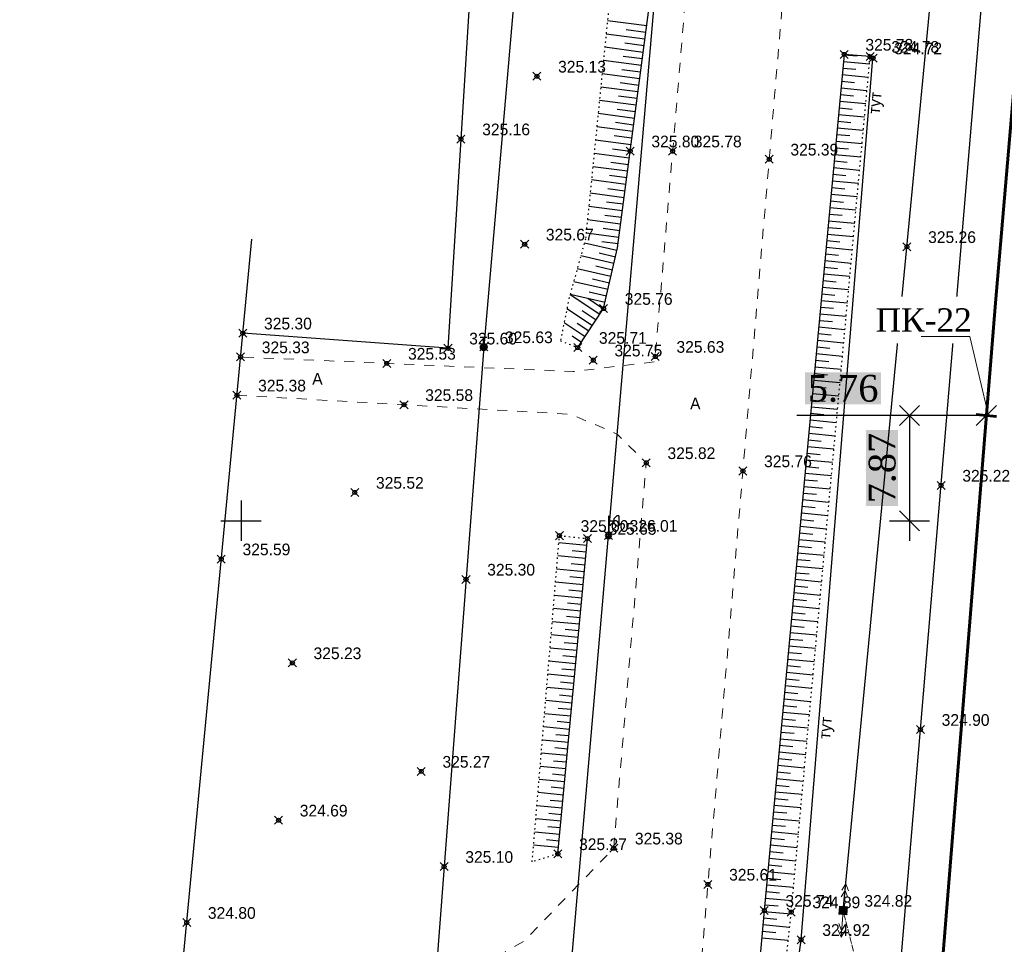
# Model space of a CAD drawing. Header units: metres. Extents: x 703769 to 722343, y 4313031 to 4317457.
# Tile 203 of 256: x 708112 to 708186, y 4314247 to 4314316. Entities that reach past the tile are written whole.
import ezdxf
from ezdxf import colors
from ezdxf.entities.mleader import LeaderData, LeaderLine
from ezdxf.math import Vec2, Vec3

# ---------------------------------------------------------------- set-up
doc = ezdxf.new("R2010")
doc.units = ezdxf.units.M
doc.header["$LTSCALE"] = 0.5
doc.header["$PDMODE"] = 35
doc.header["$PDSIZE"] = 0.3
for name, pattern in [('Auto_Street_NotBorder_Line_m1', [3, 1.5, -1.5]), ('Commnctn_Electr_VLP_High_Built_m1', [1, 1, 0]), ('ДОРОГИ_СТРОЯЩ', [9, 8, -1]), ('Контура низ откосов  Штриховая 0.1-0.5 - - - - - - -', [0.6, 0.1, -0.5])]:
    doc.linetypes.add(name, pattern=pattern)
for name, color, linetype in [('(001) Сетка', 92, 'Continuous'), ('(004) Точки рельефа', 7, 'Continuous'), ('(013) Газ', 30, 'ИК_Газопровод -------г--------'), ('(016) Кабель', 1, 'Continuous'), ('(019) Связь', 3, 'ИК_КАБ_СВЯЗИ'), ('(022) Возд. Линии', 7, 'Continuous'), ('(025) Дорога', 7, 'Continuous'), ('(035) Откосы', 7, 'Continuous'), ('(038) Деревья', 7, 'Continuous'), ('(040) Ограда', 7, 'Continuous')]:
    doc.layers.add(name, color=color, linetype=linetype)
doc.layers.add('AUTO#_ROADS_EXIST_L', color=7, linetype='Continuous', lineweight=15, true_color=0x000000)
doc.layers.add('COMMN_OBJCT_#####_B', color=7, linetype='Continuous', lineweight=15, true_color=0x000000)
doc.layers.add('COMMN_OBJCT_ELCTR_B', color=7, linetype='Continuous', true_color=0x000000)
doc.layers.add('COMMN_OBJCT_ELCTR_L', color=7, linetype='Continuous', true_color=0x000000)
doc.layers.add('ВК_В1', color=134, linetype='Continuous', lineweight=40)
doc.styles.add('BM-431', font='txt')
doc.styles.add('D-431', font='txt')
doc.styles.add('Interproekt', font='isocpeur.ttf', dxfattribs={"width": 0.95, "oblique": 15})
doc.styles.add('S', font='txtwr', dxfattribs={"oblique": 15})
doc.styles.get("Standard").update_dxf_attribs({"font": 'times.ttf'})
doc.linetypes.add('GAZ_VOZDUSH', pattern='A,1,-2,["~",Standard,S=3,R=0,X=-1.5,Y=-1.5],-1,10', length=14)
doc.linetypes.add('ИК_Газопровод -------г--------', pattern='A,9,-0.6,["Г",Standard,S=1.2,R=0,X=0,Y=-0.6],-1.2', length=10.8)
doc.linetypes.add('ИК_КАБ_СВЯЗИ', pattern='A,4,["o",Standard,S=0.5,R=0,X=0,Y=-0.125],4,-2', length=10)
doc.linetypes.add('ИК_Э_КАБ_ВН', pattern='A,8,-2,["<<",Standard,S=1,R=0,X=0,Y=-0.5],8,[">>",Standard,S=1,R=0,X=-1,Y=-0.5],-2', length=20)
doc.linetypes.add('ИК_Э_КАБ_НН', pattern='A,8,-2,["<",Standard,S=1,R=0,X=0,Y=-0.5],8,[">",Standard,S=1,R=0,X=-0.5,Y=-0.5],-2', length=20)
doc.linetypes.add('ОГРАДА_М_1М', pattern='A,2.5,["о",Standard,S=1,R=0,X=0,Y=-0.35],0.5,["0",Standard,S=0.5,R=0,X=-0.3,Y=-0.25],2.5', length=5.5)
doc.linetypes.add('РЯД_ДЕР_ДО4М', pattern='A,0,[133,ltypeshp.shx,S=0.4,R=0,X=0,Y=0],-3', length=3)
doc.dimstyles.new('300', dxfattribs={"dimtxt": 2, "dimasz": 1.5, "dimexe": 0, "dimexo": 0, "dimgap": 1, "dimtad": 1, "dimzin": 0, "dimdsep": 46, "dimtxsty": 'Standard', "dimblk": 'OBLIQUE', "dimcen": 0, "dimclrd": 1, "dimclre": 1, "dimclrt": 1, "dimadec": 1, "dimazin": 0, "dimtfac": 1, "dimtofl": 0, "dimtmove": 0, "dimatfit": 3, "dimfxl": 3, "dimtfill": 2, "dimtfillclr": 7, "dimtolj": 1, "dimtzin": 0, "dimlwd": 25, "dimlwe": -1, "dimarcsym": 0})

# ---------------------------------------------------------------- blocks, each defined once
blk = doc.blocks.new('CommnctnPoleRCsquare_m1')
at = {"layer": 'COMMN_OBJCT_#####_B', "lineweight": 13, "true_color": 0xfffffe}
blk.add_hatch(color=7, dxfattribs=at).paths.add_polyline_path([(-0.6, 0.6), (-0.6, -0.6), (0.6, -0.6), (0.6, 0.6)])
at = {"layer": 'COMMN_OBJCT_#####_B', "lineweight": 13, "true_color": 0x000000}
blk.add_hatch(color=18, dxfattribs=at).paths.add_polyline_path([(-0.1, 0, 1), (0.1, 0, 1)])
at = {"layer": 'COMMN_OBJCT_#####_B', "color": 18, "lineweight": 9, "true_color": 0x000000}
blk.add_lwpolyline([(0.6, 0.6), (-0.6, 0.6), (-0.6, -0.6), (0.6, -0.6)], close=True, dxfattribs=at)
blk.add_circle((0, 0), 0.1, dxfattribs=at)
blk = doc.blocks.new('ElectricHighVLP_m1')
at = {"layer": 'COMMN_OBJCT_ELCTR_B', "color": 18, "linetype": 'Continuous', "lineweight": 20, "true_color": 0x000000}
for p, q in [((0, 0), (4, 0)), ((3, 0), (2, 0.5)), ((3, 0), (2, -0.5)), ((4, 0), (3, 0.5)), ((4, 0), (3, -0.5))]:
    blk.add_line(p, q, dxfattribs=at)
blk = doc.blocks.new('*X145')
at = {"color": 0}
for p, q in [((9.5, 5.08), (10.49, 5.08)), ((9.5, 5.07), (10.49, 5.07)), ((9.5, 5.06), (10.49, 5.06)), ((9.5, 5.05), (10.49, 5.05)), ((9.5, 5.04), (10.49, 5.04)), ((9.5, 5.03), (10.49, 5.03)), ((9.5, 5.02), (10.5, 5.02)), ((9.5, 5.01), (10.5, 5.01)), ((9.5, 5), (10.5, 5)), ((9.5, 4.99), (10.5, 4.99)), ((9.5, 4.98), (10.5, 4.98)), ((9.5, 4.97), (10.5, 4.97)), ((9.5, 4.96), (10.49, 4.96)), ((9.5, 4.95), (10.49, 4.95)), ((9.5, 4.94), (10.49, 4.94)), ((9.5, 4.93), (10.49, 4.93)), ((9.5, 4.92), (10.49, 4.92)), ((9.5, 4.91), (10.49, 4.91)), ((9.5, 4.9), (10.49, 4.9)), ((9.51, 5.12), (10.48, 5.12)), ((9.51, 5.11), (10.48, 5.11)), ((9.51, 5.1), (10.48, 5.1)), ((9.51, 5.09), (10.49, 5.09)), ((9.51, 4.89), (10.49, 4.89)), ((9.51, 4.88), (10.48, 4.88)), ((9.51, 4.87), (10.48, 4.87)), ((9.51, 4.86), (10.48, 4.86)), ((9.52, 5.16), (10.47, 5.16)), ((9.52, 5.15), (10.47, 5.15)), ((9.52, 5.14), (10.47, 5.14)), ((9.52, 5.13), (10.48, 5.13)), ((9.52, 4.85), (10.48, 4.85)), ((9.52, 4.84), (10.47, 4.84)), ((9.52, 4.83), (10.47, 4.83)), ((9.53, 5.18), (10.46, 5.18)), ((9.53, 5.17), (10.46, 5.17)), ((9.53, 4.82), (10.47, 4.82)), ((9.53, 4.81), (10.46, 4.81)), ((9.53, 4.8), (10.46, 4.8)), ((9.54, 5.2), (10.45, 5.2)), ((9.54, 5.19), (10.46, 5.19)), ((9.54, 4.79), (10.45, 4.79)), ((9.54, 4.78), (10.45, 4.78)), ((9.55, 5.22), (10.44, 5.22)), ((9.55, 5.21), (10.45, 5.21)), ((9.55, 4.77), (10.44, 4.77)), ((9.55, 4.76), (10.44, 4.76)), ((9.56, 5.24), (10.43, 5.24)), ((9.56, 5.23), (10.44, 5.23)), ((9.56, 4.75), (10.43, 4.75)), ((9.56, 4.74), (10.43, 4.74)), ((9.57, 5.26), (10.42, 5.26)), ((9.57, 5.25), (10.43, 5.25)), ((9.57, 4.73), (10.42, 4.73)), ((9.58, 5.27), (10.41, 5.27)), ((9.58, 4.72), (10.41, 4.72)), ((9.58, 4.71), (10.41, 4.71)), ((9.59, 5.29), (10.4, 5.29)), ((9.59, 5.28), (10.41, 5.28)), ((9.59, 4.7), (10.4, 4.7)), ((9.6, 5.3), (10.39, 5.3)), ((9.6, 4.69), (10.39, 4.69)), ((9.61, 5.31), (10.38, 5.31)), ((9.61, 4.68), (10.39, 4.68)), ((9.61, 4.67), (10.38, 4.67)), ((9.62, 5.32), (10.37, 5.32)), ((9.62, 4.66), (10.37, 4.66)), ((9.63, 5.33), (10.37, 5.33)), ((9.63, 4.65), (10.36, 4.65)), ((9.64, 5.34), (10.36, 5.34)), ((9.64, 4.64), (10.35, 4.64)), ((9.65, 5.35), (10.35, 5.35)), ((9.65, 4.63), (10.34, 4.63)), ((9.66, 5.36), (10.34, 5.36)), ((9.66, 4.62), (10.33, 4.62)), ((9.67, 5.37), (10.32, 5.37)), ((9.67, 4.61), (10.32, 4.61)), ((9.68, 5.38), (10.31, 5.38)), ((9.69, 5.39), (10.3, 5.39)), ((9.69, 4.6), (10.31, 4.6)), ((9.7, 4.59), (10.29, 4.59)), ((9.71, 5.4), (10.29, 5.4)), ((9.71, 4.58), (10.28, 4.58)), ((9.72, 5.41), (10.27, 5.41)), ((9.73, 4.57), (10.26, 4.57)), ((9.74, 5.42), (10.26, 5.42)), ((9.75, 5.43), (10.24, 5.43)), ((9.75, 4.56), (10.25, 4.56)), ((9.76, 4.55), (10.23, 4.55)), ((9.77, 5.44), (10.22, 5.44)), ((9.78, 4.54), (10.21, 4.54)), ((9.79, 5.45), (10.2, 5.45)), ((9.81, 4.53), (10.18, 4.53)), ((9.82, 5.46), (10.18, 5.46)), ((9.83, 4.52), (10.16, 4.52)), ((9.85, 5.47), (10.15, 5.47)), ((9.87, 4.51), (10.12, 4.51)), ((9.88, 5.48), (10.11, 5.48)), ((9.91, 4.5), (10.08, 4.5)), ((9.94, 5.49), (10.05, 5.49))]:
    blk.add_line(p, q, dxfattribs=at)
blk = doc.blocks.new('I01070')
at = {"color": 0}
blk.add_circle((0.05, 0.03), 0.5, dxfattribs=at)
blk.add_blockref('*X145', (-9.95, -4.96), dxfattribs=at)
blk = doc.blocks.new('I0195')
at = {"layer": '(016) Кабель', "color": 0, "linetype": 'ИК_Э_КАБ_ВН'}
for p, q in [((-0.275, 0.74), (0.225, 0.74)), ((-0.025, 0.24), (-0.025, 0.74))]:
    blk.add_line(p, q, dxfattribs=at)
at = {"layer": '(016) Кабель', "color": 0, "linetype": 'ИК_Э_КАБ_ВН', "xscale": 0.5, "yscale": 0.5, "zscale": 0.5}
blk.add_blockref('I01070', (-0.025, -0.01), dxfattribs=at)
blk = doc.blocks.new('U1111')
for p, q in [((0.1, 0.45), (0.1, 2.95)), ((1.28934, 2.95), (0.85, 2.51066)), ((1.6, 2.95), (1.28934, 2.95)), ((1.6, 2.95), (1.6, 1.45)), ((0.1, 2.2), (0.85, 2.2)), ((0.85, 2.51066), (0.85, 1.88934)), ((0.85, 1.88934), (1.28934, 1.45)), ((0, 0.05), (0.1, 0.05)), ((0, -0.05), (0, 0.05)), ((0.1, 0.05), (0.1, -0.05)), ((1.28934, 1.45), (1.6, 1.45)), ((0.1, -0.05), (0, -0.05))]:
    blk.add_line(p, q)
blk.add_lwpolyline([(0.55, 0), (0.3, 0.433013), (-0.2, 0.433013), (-0.45, 0), (-0.2, -0.433013), (0.3, -0.433013)], close=True)
at = {"color": 4, "style": 'S', "oblique": 15}
blk.add_attdef('Z', (1.142936, -1.391276), '', height=2, dxfattribs=at)
blk = doc.blocks.new('Setka')
at = {"layer": '(001) Сетка'}
for p, q in [((0, 1.5), (0, -1.5)), ((-1.5, 0), (1.5, 0))]:
    blk.add_line(p, q, dxfattribs=at)
blk = doc.blocks.new('*U279')
at = {"color": 1, "lineweight": 60, "flags": 128}
blk.add_lwpolyline([(-0.015, -0.757), (0.015, 0.757)], dxfattribs=at)
blk = doc.blocks.new('*U280')
at = {"color": 0, "linetype": 'ByBlock', "lineweight": -2, "transparency": 16777216, "rotation": 265.4022707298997}
blk.add_blockref('*U279', (708184.221, 4314286.322), dxfattribs=at)
blk = doc.blocks.new('_Dot')
at = {"color": 0, "linetype": 'ByBlock', "lineweight": -2}
blk.add_line((-0.5, 0), (-1, 0), dxfattribs=at)
at = {"color": 0, "linetype": 'ByBlock', "const_width": 0.5}
blk.add_lwpolyline([(-0.25, 0, 1), (0.25, 0, 1)], format="xyb", close=True, dxfattribs=at)
blk = doc.blocks.new('_Oblique')
at = {"color": 0, "linetype": 'ByBlock', "lineweight": -2}
blk.add_line((-0.5, -0.5), (0.5, 0.5), dxfattribs=at)
blk = doc.blocks.new('*D608')
at = {"color": 1, "lineweight": 25, "transparency": 16777216}
for p, q in [((708178.465, 4314286.322), (708170.052, 4314286.322)), ((708184.221, 4314286.322), (708178.465, 4314286.322))]:
    blk.add_line(p, q, dxfattribs=at)
at = {"layer": 'Defpoints', "color": 0, "lineweight": 40, "transparency": 16777216}
for p in [(708178.465, 4314286.322), (708178.465, 4314286.322), (708184.221, 4314286.322)]:
    blk.add_point(p, dxfattribs=at)
at = {"color": 1, "lineweight": 25, "transparency": 16777216, "xscale": 1.5, "yscale": 1.5, "zscale": 1.5, "rotation": 180}
blk.add_blockref('_Oblique', (708178.465, 4314286.322), dxfattribs=at)
at = {"color": 1, "lineweight": 25, "transparency": 16777216, "xscale": 1.5, "yscale": 1.5, "zscale": 1.5}
blk.add_blockref('_Oblique', (708184.221, 4314286.322), dxfattribs=at)
at = {"color": 1, "lineweight": 40, "transparency": 16777216, "insert": (708173.508, 4314288.342), "char_height": 2, "attachment_point": 5, "bg_fill": 1, "box_fill_scale": 1.1, "bg_fill_color": 7, "bg_fill_true_color": 16777215, "bg_fill_transparency": 0}
blk.add_mtext('\\A1;5.76', dxfattribs=at)
blk = doc.blocks.new('*D609')
at = {"color": 1, "lineweight": 25, "transparency": 16777216}
blk.add_line((708178.465, 4314286.322), (708178.465, 4314278.456), dxfattribs=at)
at = {"layer": 'Defpoints', "color": 0, "lineweight": 40, "transparency": 16777216}
for p in [(708178.465, 4314286.322), (708178.465, 4314278.456), (708178.465, 4314278.456)]:
    blk.add_point(p, dxfattribs=at)
at = {"color": 1, "lineweight": 25, "transparency": 16777216, "xscale": 1.5, "yscale": 1.5, "zscale": 1.5}
for p, rotation in [((708178.465, 4314286.322), 90), ((708178.465, 4314278.456), 270)]:
    blk.add_blockref('_Oblique', p, dxfattribs=dict(at, rotation=rotation))
at = {"color": 1, "lineweight": 40, "transparency": 16777216, "insert": (708176.445, 4314282.389), "char_height": 2, "attachment_point": 5, "rotation": 90, "bg_fill": 1, "box_fill_scale": 1.1, "bg_fill_color": 7, "bg_fill_true_color": 16777215, "bg_fill_transparency": 0}
blk.add_mtext('\\A1;7.87', dxfattribs=at)

msp = doc.modelspace()

# ---------------------------------------------------------------- linework, layer by layer
at = {"layer": '(013) Газ', "linetype": 'GAZ_VOZDUSH', "elevation": -0.295, "flags": 128}
msp.add_lwpolyline([(708020.656, 4314084.084), (708020.347, 4314094.775), (708020.347, 4314115.539), (708066.527, 4314128.958), (708114.826, 4314147.9), (708129.269, 4314299.515)], dxfattribs=at)
at = {"layer": '(016) Кабель', "linetype": 'ИК_Э_КАБ_НН', "elevation": 325.652, "flags": 128}
msp.add_lwpolyline([(708148.162, 4314184.928), (708151.497, 4314225.638), (708155.946, 4314277.346), (708160.092, 4314325.308), (708165.82, 4314399.254), (708169.045, 4314439.184), (708172.399, 4314480.837), (708175.762, 4314521.367), (708178.982, 4314558.811), (708182.201, 4314596.426), (708185.813, 4314637.091), (708189.128, 4314677.545), (708192.281, 4314716.43), (708195.859, 4314758.023), (708198.741, 4314794.021), (708202.87, 4314842.96), (708206.45, 4314887.572), (708209.623, 4314925.94), (708213.998, 4314964.466), (708217.888, 4315003.776), (708222.285, 4315053.198), (708227.646, 4315118.21), (708230.7, 4315153.26), (708233.599, 4315183.887), (708236.608, 4315219.867), (708239.917, 4315258.483), (708242.964, 4315292.096), (708245.88, 4315324.716), (708249.037, 4315363.449), (708251.639, 4315395.315), (708254.553, 4315428.663), (708258.525, 4315473.098), (708262.105, 4315516.97), (708265.007, 4315550.248), (708267.691, 4315583.251), (708270.438, 4315616.597), (708274.286, 4315657.842), (708277.622, 4315697.97), (708280.245, 4315726.073), (708282.134, 4315747.294), (708285.192, 4315782.765), (708287.519, 4315812.482), (708289.716, 4315837.095), (708292.577, 4315870.499), (708295.609, 4315906.644), (708298.169, 4315937.003), (708301.105, 4315969.327), (708303.908, 4316001.447), (708306.247, 4316027.782), (708309.271, 4316062.456), (708312.329, 4316097.927), (708314.656, 4316127.644), (708316.853, 4316152.257), (708319.714, 4316185.661), (708322.746, 4316221.806), (708325.306, 4316252.165), (708328.242, 4316284.489), (708331.045, 4316316.609), (708331.607, 4316322.941)], dxfattribs=at)
at = {"layer": '(019) Связь', "flags": 128}
for points, elevation in [([(708317.145, 4316324.221), (708301.016, 4316142.912), (708256.741, 4315645.198), (708241.57, 4315465.518), (708189.214, 4314845.558), (708166.334, 4314514.295), (708160.318, 4314448.76), (708146.619, 4314291.453), (708137.034, 4314165.721), (708137.034, 4314165.721), (708137.034, 4314165.721), (708136.895, 4314100.448), (708136.888, 4314097.122)], 324.516), ([(708153.006, 4314105.043), (708156.993, 4314142.734), (708156.993, 4314142.734), (708174.147, 4314200.184), (708174.323, 4314203.958), (708195.362, 4314453.153), (708204.073, 4314563.084), (708218.911, 4314738.478), (708226.164, 4314758.135), (708236.601, 4314958.674), (708237.563, 4314979.166), (708241.532, 4315051.931), (708251.542, 4315144.303), (708253.161, 4315164.518), (708257.428, 4315233.645), (708258.881, 4315245.481), (708269.326, 4315369.847), (708270.394, 4315382.606), (708278.265, 4315465.509), (708280.616, 4315477.921), (708295.324, 4315641.488), (708303.766, 4315706.848), (708303.348, 4315724.234), (708305.187, 4315772.118), (708306.696, 4315783.119), (708308.615, 4315806.312), (708309.889, 4315815.038), (708320.552, 4315934.795), (708321.594, 4315946.168), (708336.888, 4316115.682), (708345.287, 4316227.711), (708346.981, 4316228.783), (708355.083, 4316230.156), (708358.134, 4316229.662)], 325.431)]:
    msp.add_lwpolyline(points, dxfattribs=dict(at, elevation=elevation))
at = {"layer": '(022) Возд. Линии', "elevation": -1.937, "flags": 128}
msp.add_lwpolyline([(708173.508, 4314249.294), (708180.426, 4314321.315), (708187.561, 4314422.215), (708190.623, 4314454.694), (708195.781, 4314509.415), (708203.64, 4314603.19), (708211.44, 4314697.517), (708218.596, 4314783.876), (708219.251, 4314789.291), (708222.239, 4314829.112), (708225.833, 4314872.829), (708227.553, 4314940.171), (708237.806, 4315038.61), (708242.302, 4315088.885), (708248.423, 4315158.844), (708247.859, 4315176.046), (708220.321, 4315178.161)], dxfattribs=at)
at = {"layer": '(035) Откосы'}
for p, q in [((708155.879, 4314315.881, -0.295), (708158.811, 4314315.496, -0.295)), ((708155.779, 4314314.888, -0.295), (708158.681, 4314314.507, -0.295)), ((708157.287, 4314315.193, -0.295), (708158.746, 4314315.001, -0.295)), ((708157.173, 4314314.202, -0.295), (708158.616, 4314314.013, -0.295)), ((708155.679, 4314313.896, -0.295), (708158.551, 4314313.518, -0.295)), ((708155.579, 4314312.903, -0.295), (708158.421, 4314312.529, -0.295)), ((708157.058, 4314313.212, -0.295), (708158.486, 4314313.024, -0.295)), ((708175.472, 4314312.612, 324.483), (708173.535, 4314312.793, 324.483)), ((708174.55, 4314313.199, 324.483), (708173.581, 4314313.29, 324.483)), ((708155.48, 4314311.91, -0.295), (708158.291, 4314311.541, -0.295)), ((708156.943, 4314312.221, -0.295), (708158.356, 4314312.035, -0.295)), ((708174.457, 4314312.206, 324.483), (708173.489, 4314312.296, 324.483)), ((708156.828, 4314311.23, -0.295), (708158.226, 4314311.046, -0.295)), ((708174.365, 4314311.212, 324.483), (708173.396, 4314311.302, 324.483)), ((708175.381, 4314311.618, 324.483), (708173.442, 4314311.799, 324.483)), ((708155.38, 4314310.918, -0.295), (708158.161, 4314310.552, -0.295)), ((708175.289, 4314310.625, 324.483), (708173.349, 4314310.806, 324.483)), ((708155.28, 4314309.925, -0.295), (708158.031, 4314309.563, -0.295)), ((708156.713, 4314310.239, -0.295), (708158.096, 4314310.058, -0.295)), ((708175.197, 4314309.631, 324.483), (708173.257, 4314309.812, 324.483)), ((708174.273, 4314310.218, 324.483), (708173.303, 4314310.309, 324.483)), ((708156.598, 4314309.249, -0.295), (708157.966, 4314309.069, -0.295)), ((708174.181, 4314309.225, 324.483), (708173.21, 4314309.315, 324.483)), ((708155.18, 4314308.932, -0.295), (708157.901, 4314308.574, -0.295)), ((708156.483, 4314308.258, -0.295), (708157.836, 4314308.08, -0.295)), ((708174.089, 4314308.231, 324.483), (708173.118, 4314308.322, 324.483)), ((708175.106, 4314308.637, 324.483), (708173.164, 4314308.819, 324.483)), ((708155.08, 4314307.939, -0.295), (708157.771, 4314307.586, -0.295)), ((708175.014, 4314307.644, 324.483), (708173.071, 4314307.825, 324.483)), ((708154.981, 4314306.947, -0.295), (708157.641, 4314306.597, -0.295)), ((708156.368, 4314307.267, -0.295), (708157.706, 4314307.091, -0.295)), ((708174.922, 4314306.65, 324.483), (708172.979, 4314306.832, 324.483)), ((708173.997, 4314307.238, 324.483), (708173.025, 4314307.328, 324.483)), ((708156.254, 4314306.276, -0.295), (708157.576, 4314306.103, -0.295)), ((708173.904, 4314306.244, 324.483), (708172.932, 4314306.335, 324.483)), ((708154.881, 4314305.954, -0.295), (708157.511, 4314305.608, -0.295)), ((708156.139, 4314305.286, -0.295), (708157.446, 4314305.114, -0.295)), ((708173.812, 4314305.251, 324.483), (708172.839, 4314305.341, 324.483)), ((708174.831, 4314305.657, 324.483), (708172.886, 4314305.838, 324.483)), ((708154.781, 4314304.961, -0.295), (708157.381, 4314304.619, -0.295)), ((708174.739, 4314304.663, 324.483), (708172.793, 4314304.845, 324.483)), ((708154.681, 4314303.969, -0.295), (708157.251, 4314303.631, -0.295)), ((708156.024, 4314304.295, -0.295), (708157.316, 4314304.125, -0.295)), ((708174.648, 4314303.669, 324.483), (708172.7, 4314303.851, 324.483)), ((708173.72, 4314304.257, 324.483), (708172.747, 4314304.348, 324.483)), ((708155.909, 4314303.304, -0.295), (708157.186, 4314303.136, -0.295)), ((708173.628, 4314303.263, 324.483), (708172.654, 4314303.354, 324.483)), ((708154.582, 4314302.976, -0.295), (708157.121, 4314302.642, -0.295)), ((708155.794, 4314302.314, -0.295), (708157.056, 4314302.148, -0.295)), ((708173.536, 4314302.27, 324.483), (708172.561, 4314302.361, 324.483)), ((708174.556, 4314302.676, 324.483), (708172.608, 4314302.858, 324.483)), ((708154.482, 4314301.983, -0.295), (708156.991, 4314301.653, -0.295)), ((708174.464, 4314301.682, 324.483), (708172.515, 4314301.864, 324.483)), ((708154.382, 4314300.99, -0.295), (708156.862, 4314300.665, -0.295)), ((708155.679, 4314301.323, -0.295), (708156.926, 4314301.159, -0.295)), ((708174.373, 4314300.688, 324.483), (708172.422, 4314300.871, 324.483)), ((708173.443, 4314301.276, 324.483), (708172.468, 4314301.367, 324.483)), ((708155.564, 4314300.332, -0.295), (708156.797, 4314300.17, -0.295)), ((708173.351, 4314300.283, 324.483), (708172.376, 4314300.374, 324.483)), ((708154.282, 4314299.998, -0.295), (708156.732, 4314299.676, -0.295)), ((708173.259, 4314299.289, 324.483), (708172.283, 4314299.38, 324.483)), ((708174.281, 4314299.695, 324.483), (708172.329, 4314299.877, 324.483)), ((708154.156, 4314299.245, -0.295), (708156.585, 4314298.69, -0.295)), ((708155.45, 4314299.341, -0.295), (708156.667, 4314299.181, -0.295)), ((708174.189, 4314298.701, 324.483), (708172.237, 4314298.883, 324.483)), ((708153.887, 4314298.284, -0.295), (708156.363, 4314297.718, -0.295)), ((708155.248, 4314298.484, -0.295), (708156.474, 4314298.204, -0.295)), ((708174.098, 4314297.708, 324.483), (708172.144, 4314297.89, 324.483)), ((708173.167, 4314298.296, 324.483), (708172.19, 4314298.387, 324.483)), ((708153.619, 4314297.322, -0.295), (708156.141, 4314296.746, -0.295)), ((708155.003, 4314297.517, -0.295), (708156.252, 4314297.232, -0.295)), ((708173.075, 4314297.302, 324.483), (708172.098, 4314297.393, 324.483)), ((708154.757, 4314296.55, -0.295), (708156.03, 4314296.259, -0.295)), ((708174.006, 4314296.714, 324.483), (708172.051, 4314296.896, 324.483)), ((708153.35, 4314296.361, -0.295), (708155.919, 4314295.773, -0.295)), ((708173.915, 4314295.72, 324.483), (708171.958, 4314295.903, 324.483)), ((708172.983, 4314296.308, 324.483), (708172.005, 4314296.4, 324.483)), ((708153.077, 4314295.382, -0.295), (708155.308, 4314293.901, -0.295)), ((708153.081, 4314295.399, -0.295), (708155.697, 4314294.801, -0.295)), ((708154.401, 4314295.101, -0.295), (708155.583, 4314294.316, -0.295)), ((708154.512, 4314295.584, -0.295), (708155.808, 4314295.287, -0.295)), ((708172.89, 4314295.315, 324.483), (708171.912, 4314295.406, 324.483)), ((708152.846, 4314294.338, -0.295), (708154.756, 4314293.07, -0.295)), ((708172.798, 4314294.321, 324.483), (708171.819, 4314294.413, 324.483)), ((708173.823, 4314294.727, 324.483), (708171.866, 4314294.909, 324.483)), ((708153.993, 4314294.175, -0.295), (708155.032, 4314293.485, -0.295)), ((708173.731, 4314293.733, 324.483), (708171.773, 4314293.916, 324.483)), ((708152.632, 4314293.283, -0.295), (708154.204, 4314292.239, -0.295)), ((708153.61, 4314293.232, -0.295), (708154.48, 4314292.654, -0.295)), ((708173.64, 4314292.739, 324.483), (708171.68, 4314292.922, 324.483)), ((708172.706, 4314293.328, 324.483), (708171.727, 4314293.419, 324.483)), ((708153.227, 4314292.29, -0.295), (708153.929, 4314291.824, -0.295)), ((708172.614, 4314292.334, 324.483), (708171.634, 4314292.426, 324.483)), ((708172.522, 4314291.341, 324.483), (708171.541, 4314291.432, 324.483)), ((708173.548, 4314291.746, 324.483), (708171.588, 4314291.929, 324.483)), ((708173.456, 4314290.752, 324.483), (708171.495, 4314290.935, 324.483)), ((708173.365, 4314289.759, 324.483), (708171.402, 4314289.942, 324.483)), ((708172.43, 4314290.347, 324.483), (708171.448, 4314290.439, 324.483)), ((708172.337, 4314289.353, 324.483), (708171.356, 4314289.445, 324.483)), ((708172.245, 4314288.36, 324.483), (708171.263, 4314288.452, 324.483)), ((708173.273, 4314288.765, 324.483), (708171.309, 4314288.948, 324.483)), ((708173.182, 4314287.771, 324.483), (708171.217, 4314287.955, 324.483)), ((708173.09, 4314286.778, 324.483), (708171.124, 4314286.961, 324.483)), ((708172.153, 4314287.366, 324.483), (708171.17, 4314287.458, 324.483)), ((708172.061, 4314286.373, 324.483), (708171.077, 4314286.465, 324.483)), ((708171.969, 4314285.379, 324.483), (708170.985, 4314285.471, 324.483)), ((708172.998, 4314285.784, 324.483), (708171.031, 4314285.968, 324.483)), ((708172.907, 4314284.791, 324.483), (708170.938, 4314284.974, 324.483)), ((708172.815, 4314283.797, 324.483), (708170.846, 4314283.981, 324.483)), ((708171.876, 4314284.386, 324.483), (708170.892, 4314284.477, 324.483)), ((708171.784, 4314283.392, 324.483), (708170.799, 4314283.484, 324.483)), ((708171.692, 4314282.398, 324.483), (708170.707, 4314282.49, 324.483)), ((708172.723, 4314282.803, 324.483), (708170.753, 4314282.987, 324.483)), ((708172.632, 4314281.81, 324.483), (708170.66, 4314281.994, 324.483)), ((708172.54, 4314280.816, 324.483), (708170.567, 4314281, 324.483)), ((708171.6, 4314281.405, 324.483), (708170.614, 4314281.497, 324.483)), ((708171.508, 4314280.411, 324.483), (708170.521, 4314280.503, 324.483)), ((708171.416, 4314279.418, 324.483), (708170.428, 4314279.51, 324.483)), ((708172.449, 4314279.822, 324.483), (708170.475, 4314280.007, 324.483)), ((708172.357, 4314278.829, 324.483), (708170.382, 4314279.013, 324.483)), ((708172.265, 4314277.835, 324.483), (708170.289, 4314278.02, 324.483)), ((708171.323, 4314278.424, 324.483), (708170.336, 4314278.516, 324.483)), ((708171.231, 4314277.431, 324.483), (708170.243, 4314277.523, 324.483)), ((708152.24, 4314276.826, -0.295), (708154.336, 4314276.629, -0.295)), ((708171.139, 4314276.437, 324.483), (708170.15, 4314276.529, 324.483)), ((708172.174, 4314276.842, 324.483), (708170.197, 4314277.026, 324.483)), ((708152.158, 4314275.843, -0.295), (708154.243, 4314275.647, -0.295)), ((708153.245, 4314276.236, -0.295), (708154.29, 4314276.138, -0.295)), ((708172.082, 4314275.848, 324.483), (708170.104, 4314276.033, 324.483)), ((708153.157, 4314275.253, -0.295), (708154.197, 4314275.155, -0.295)), ((708171.047, 4314275.443, 324.483), (708170.057, 4314275.536, 324.483)), ((708152.076, 4314274.859, -0.295), (708154.151, 4314274.664, -0.295)), ((708170.955, 4314274.45, 324.483), (708169.965, 4314274.542, 324.483)), ((708171.99, 4314274.854, 324.483), (708170.011, 4314275.039, 324.483)), ((708151.994, 4314273.875, -0.295), (708154.059, 4314273.681, -0.295)), ((708153.07, 4314274.27, -0.295), (708154.105, 4314274.173, -0.295)), ((708171.899, 4314273.861, 324.483), (708169.918, 4314274.046, 324.483)), ((708151.912, 4314272.892, -0.295), (708153.966, 4314272.698, -0.295)), ((708152.983, 4314273.287, -0.295), (708154.012, 4314273.19, -0.295)), ((708171.807, 4314272.867, 324.483), (708169.826, 4314273.052, 324.483)), ((708170.862, 4314273.456, 324.483), (708169.872, 4314273.549, 324.483)), ((708152.896, 4314272.303, -0.295), (708153.92, 4314272.207, -0.295)), ((708170.77, 4314272.463, 324.483), (708169.779, 4314272.555, 324.483)), ((708151.83, 4314271.908, -0.295), (708153.874, 4314271.716, -0.295)), ((708170.678, 4314271.469, 324.483), (708169.686, 4314271.562, 324.483)), ((708171.716, 4314271.873, 324.483), (708169.733, 4314272.059, 324.483)), ((708151.748, 4314270.924, -0.295), (708153.781, 4314270.733, -0.295)), ((708152.809, 4314271.32, -0.295), (708153.828, 4314271.224, -0.295)), ((708171.624, 4314270.88, 324.483), (708169.64, 4314271.065, 324.483)), ((708151.666, 4314269.94, -0.295), (708153.689, 4314269.75, -0.295)), ((708152.721, 4314270.337, -0.295), (708153.735, 4314270.242, -0.295)), ((708171.532, 4314269.886, 324.483), (708169.547, 4314270.071, 324.483)), ((708170.586, 4314270.476, 324.483), (708169.594, 4314270.568, 324.483)), ((708152.634, 4314269.354, -0.295), (708153.643, 4314269.259, -0.295)), ((708170.494, 4314269.482, 324.483), (708169.501, 4314269.575, 324.483)), ((708151.584, 4314268.957, -0.295), (708153.597, 4314268.767, -0.295)), ((708170.402, 4314268.488, 324.483), (708169.408, 4314268.581, 324.483)), ((708171.441, 4314268.893, 324.483), (708169.455, 4314269.078, 324.483)), ((708151.502, 4314267.973, -0.295), (708153.504, 4314267.785, -0.295)), ((708152.547, 4314268.37, -0.295), (708153.55, 4314268.276, -0.295)), ((708171.349, 4314267.899, 324.483), (708169.362, 4314268.084, 324.483)), ((708151.42, 4314266.989, -0.295), (708153.412, 4314266.802, -0.295)), ((708152.46, 4314267.387, -0.295), (708153.458, 4314267.293, -0.295)), ((708171.257, 4314266.905, 324.483), (708169.269, 4314267.091, 324.483)), ((708170.309, 4314267.495, 324.483), (708169.316, 4314267.588, 324.483)), ((708152.373, 4314266.404, -0.295), (708153.366, 4314266.311, -0.295)), ((708170.217, 4314266.501, 324.483), (708169.223, 4314266.594, 324.483)), ((708151.338, 4314266.005, -0.295), (708153.319, 4314265.819, -0.295)), ((708170.125, 4314265.508, 324.483), (708169.13, 4314265.601, 324.483)), ((708171.166, 4314265.912, 324.483), (708169.176, 4314266.097, 324.483)), ((708151.256, 4314265.022, -0.295), (708153.227, 4314264.836, -0.295)), ((708152.285, 4314265.421, -0.295), (708153.273, 4314265.328, -0.295)), ((708171.074, 4314264.918, 324.483), (708169.084, 4314265.104, 324.483)), ((708151.174, 4314264.038, -0.295), (708153.135, 4314263.854, -0.295)), ((708152.198, 4314264.437, -0.295), (708153.181, 4314264.345, -0.295)), ((708170.983, 4314263.924, 324.483), (708168.991, 4314264.11, 324.483)), ((708170.033, 4314264.514, 324.483), (708169.037, 4314264.607, 324.483)), ((708152.111, 4314263.454, -0.295), (708153.089, 4314263.362, -0.295)), ((708169.941, 4314263.521, 324.483), (708168.945, 4314263.614, 324.483)), ((708151.092, 4314263.054, -0.295), (708153.042, 4314262.871, -0.295)), ((708169.848, 4314262.527, 324.483), (708168.852, 4314262.62, 324.483)), ((708170.891, 4314262.931, 324.483), (708168.898, 4314263.117, 324.483)), ((708151.01, 4314262.07, -0.295), (708152.95, 4314261.888, -0.295)), ((708152.024, 4314262.471, -0.295), (708152.996, 4314262.38, -0.295)), ((708170.799, 4314261.937, 324.483), (708168.805, 4314262.123, 324.483)), ((708150.928, 4314261.087, -0.295), (708152.858, 4314260.905, -0.295)), ((708151.937, 4314261.488, -0.295), (708152.904, 4314261.397, -0.295)), ((708170.708, 4314260.944, 324.483), (708168.713, 4314261.13, 324.483)), ((708169.756, 4314261.533, 324.483), (708168.759, 4314261.627, 324.483)), ((708151.849, 4314260.504, -0.295), (708152.811, 4314260.414, -0.295)), ((708169.664, 4314260.54, 324.483), (708168.666, 4314260.633, 324.483)), ((708150.846, 4314260.103, -0.295), (708152.765, 4314259.923, -0.295)), ((708169.572, 4314259.546, 324.483), (708168.574, 4314259.64, 324.483)), ((708170.616, 4314259.95, 324.483), (708168.62, 4314260.136, 324.483)), ((708150.764, 4314259.119, -0.295), (708152.673, 4314258.94, -0.295)), ((708151.762, 4314259.521, -0.295), (708152.719, 4314259.431, -0.295)), ((708170.524, 4314258.956, 324.483), (708168.527, 4314259.143, 324.483)), ((708150.682, 4314258.136, -0.295), (708152.58, 4314257.957, -0.295)), ((708151.675, 4314258.538, -0.295), (708152.627, 4314258.449, -0.295)), ((708170.433, 4314257.963, 324.483), (708168.435, 4314258.149, 324.483)), ((708169.48, 4314258.553, 324.483), (708168.481, 4314258.646, 324.483)), ((708151.588, 4314257.555, -0.295), (708152.534, 4314257.466, -0.295)), ((708169.388, 4314257.559, 324.483), (708168.388, 4314257.652, 324.483)), ((708150.6, 4314257.152, -0.295), (708152.488, 4314256.974, -0.295)), ((708169.295, 4314256.566, 324.483), (708168.295, 4314256.659, 324.483)), ((708170.341, 4314256.969, 324.483), (708168.342, 4314257.156, 324.483)), ((708150.518, 4314256.168, -0.295), (708152.396, 4314255.992, -0.295)), ((708151.501, 4314256.571, -0.295), (708152.442, 4314256.483, -0.295)), ((708170.25, 4314255.975, 324.483), (708168.249, 4314256.162, 324.483)), ((708150.436, 4314255.184, -0.295), (708152.303, 4314255.009, -0.295)), ((708151.413, 4314255.588, -0.295), (708152.349, 4314255.5, -0.295)), ((708170.158, 4314254.982, 324.483), (708168.156, 4314255.169, 324.483)), ((708169.203, 4314255.572, 324.483), (708168.203, 4314255.665, 324.483)), ((708151.326, 4314254.605, -0.295), (708152.257, 4314254.517, -0.295)), ((708169.111, 4314254.579, 324.483), (708168.11, 4314254.672, 324.483)), ((708150.354, 4314254.201, -0.295), (708152.211, 4314254.026, -0.295)), ((708170.066, 4314253.988, 324.483), (708168.064, 4314254.175, 324.483)), ((708169.975, 4314252.995, 324.483), (708167.971, 4314253.182, 324.483)), ((708169.019, 4314253.585, 324.483), (708168.017, 4314253.678, 324.483)), ((708168.927, 4314252.591, 324.483), (708167.925, 4314252.685, 324.483)), ((708168.835, 4314251.598, 324.483), (708167.832, 4314251.691, 324.483)), ((708169.883, 4314252.001, 324.483), (708167.878, 4314252.188, 324.483)), ((708169.791, 4314251.007, 324.483), (708167.785, 4314251.195, 324.483)), ((708169.7, 4314250.014, 324.483), (708167.693, 4314250.201, 324.483)), ((708168.742, 4314250.604, 324.483), (708167.739, 4314250.698, 324.483)), ((708168.65, 4314249.611, 324.483), (708167.646, 4314249.704, 324.483)), ((708168.556, 4314248.621, 324.483), (708167.556, 4314248.711, 324.483)), ((708169.607, 4314249.029, 324.483), (708167.6, 4314249.208, 324.483)), ((708169.505, 4314248.036, 324.483), (708167.512, 4314248.214, 324.483)), ((708169.402, 4314247.043, 324.483), (708167.423, 4314247.22, 324.483)), ((708168.46, 4314247.628, 324.483), (708167.467, 4314247.717, 324.483))]:
    msp.add_line(p, q, dxfattribs=at)
at = {"layer": '(035) Откосы', "linetype": 'Контура низ откосов  Штриховая 0.1-0.5 - - - - - - -'}
for points, elevation in [([(708168.28, 4314437.267), (708165.799, 4314437.103), (708162.564, 4314398.988), (708160.265, 4314368.128), (708156.631, 4314323.368), (708154.235, 4314299.528), (708153.01, 4314295.142), (708152.355, 4314291.919), (708153.653, 4314291.408)], -0.295), ([(708166.538, 4314206.635), (708167.268, 4314226.421), (708169.623, 4314249.181), (708175.524, 4314313.174)], 324.483), ([(708152.165, 4314253.535), (708150.248, 4314252.925), (708152.283, 4314277.337), (708154.382, 4314277.121)], -0.295)]:
    msp.add_lwpolyline(points, dxfattribs=dict(at, elevation=elevation))
at = {"layer": '(035) Откосы', "flags": 128}
for points, elevation in [([(708153.653, 4314291.408), (708155.587, 4314294.322), (708156.624, 4314298.859), (708159.794, 4314322.974), (708162.639, 4314369.563), (708164.665, 4314399.107), (708168.28, 4314437.267)], -0.295), ([(708175.524, 4314313.174), (708173.586, 4314313.34), (708167.608, 4314249.294), (708165.609, 4314226.866), (708164.224, 4314206.282), (708166.538, 4314206.635)], 324.483), ([(708152.165, 4314253.535), (708154.382, 4314277.121)], -0.295)]:
    msp.add_lwpolyline(points, dxfattribs=dict(at, elevation=elevation))
at = {"layer": '(038) Деревья', "color": 0, "linetype": 'РЯД_ДЕР_ДО4М', "elevation": 324.687, "flags": 128}
msp.add_lwpolyline([(708184.225, 4314204.824), (708167.12, 4314206.147), (708167.583, 4314226.369), (708170.363, 4314247.111), (708175.741, 4314313.067)], dxfattribs=at)
at = {"layer": '(040) Ограда', "linetype": 'ОГРАДА_М_1М', "elevation": 325.3, "flags": 128}
msp.add_lwpolyline([(708144.813, 4314449.729), (708156.912, 4314448.424), (708149.353, 4314378.373), (708143.947, 4314291.355), (708128.599, 4314292.484)], dxfattribs=at)
at = {"color": 7, "lineweight": 60, "flags": 128}
msp.add_lwpolyline([(708240.115, 4314986.119), (708237.465, 4314926.667), (708235.809, 4314899.895), (708234.498, 4314869.618), (708230.06, 4314781.67), (708228.958, 4314757.378), (708223.359, 4314737.037), (708204.558, 4314523.813), (708196.059, 4314424.814), (708184.899, 4314294.752), (708174.557, 4314166.154), (708168.436, 4314154.821), (708168.436, 4314154.821), (708086.138, 4314125.895), (708037.269, 4314109.069), (708002.488, 4314098.284), (708002.488, 4314098.284), (707913.651, 4314069.236), (707865.757, 4314055.085), (707817.896, 4314040.633), (707721.771, 4314013.098), (707673.615, 4313999.646), (707633.375, 4313988.405), (707625.006, 4314019.638)], dxfattribs=at)
at = {"color": 0, "linetype": 'ByBlock', "lineweight": -2, "transparency": 16777216}
for p in [(708173.586, 4314313.34, 325.73), (708175.524, 4314313.174, 324.778), (708175.741, 4314313.067, 324.723), (708150.598, 4314311.701, 325.128), (708144.919, 4314307.003, 325.156), (708157.576, 4314306.103, 325.799), (708160.752, 4314306.101, 325.779), (708167.976, 4314305.491, 325.386), (708149.683, 4314299.133, 325.675), (708178.277, 4314298.947, 325.256), (708155.587, 4314294.322, 325.764), (708128.599, 4314292.484, 325.299), (708143.947, 4314291.355, 325.595), (708146.619, 4314291.453, 325.628), (708153.653, 4314291.408, 325.709), (708128.43, 4314290.704, 325.33), (708139.37, 4314290.224, 325.535), (708154.814, 4314290.466, 325.753), (708159.453, 4314290.734, 325.629), (708128.157, 4314287.842, 325.379), (708140.656, 4314287.13, 325.577), (708158.781, 4314282.784, 325.821), (708166.005, 4314282.174, 325.761), (708180.836, 4314281.098, 325.221), (708136.972, 4314280.568, 325.521), (708152.283, 4314277.337, 325), (708154.382, 4314277.121, 325.651), (708155.946, 4314277.346, 326.013), (708126.99, 4314275.585, 325.586), (708145.294, 4314274.069, 325.303), (708132.303, 4314267.819, 325.231), (708179.293, 4314262.828, 324.898), (708141.946, 4314259.698, 325.274), (708131.271, 4314256.044, 324.687), (708152.165, 4314253.535, 325.274), (708156.344, 4314253.954, 325.383), (708143.656, 4314252.579, 325.105), (708163.391, 4314251.248, 325.607), (708167.608, 4314249.294, 325.745), (708169.623, 4314249.181, 324.887), (708173.508, 4314249.294, 324.821), (708124.399, 4314248.391, 324.801), (708170.363, 4314247.111, 324.925)]:
    msp.add_point(p, dxfattribs=at)
at = {"layer": 'AUTO#_ROADS_EXIST_L', "linetype": 'Auto_Street_NotBorder_Line_m1', "lineweight": 15, "elevation": -0.295, "flags": 128}
for points in [[(708224.294, 4314456.3), (708180.696, 4314455.623), (708176.731, 4314409.068), (708161.505, 4314228.935), (708156.923, 4314181.727), (708151.352, 4314101.06), (708151.403, 4314101.11)], [(708145.039, 4314452.527), (708172.911, 4314449.14), (708169.507, 4314409.685), (708159.42, 4314290.35), (708153.313, 4314289.612), (708128.43, 4314290.704)], [(708128.157, 4314287.842), (708153.155, 4314286.419), (708156.602, 4314284.933), (708158.781, 4314282.784), (708156.344, 4314253.954), (708149.622, 4314246.998), (708138.131, 4314240.454), (708122.883, 4314232.473)]]:
    msp.add_lwpolyline(points, dxfattribs=at)
at = {"layer": 'COMMN_OBJCT_ELCTR_L', "linetype": 'Commnctn_Electr_VLP_High_Built_m1', "lineweight": 20, "elevation": 326.168, "flags": 128}
msp.add_lwpolyline([(707559.857, 4313969.694), (707591.057, 4313978.499), (707653.95, 4313997.449), (707719.826, 4314017.456), (707783.035, 4314036.883), (707846.224, 4314056.716), (707914.765, 4314078.05), (707979.96, 4314098.279), (708042.477, 4314117.716), (708135.818, 4314146.539), (708166.739, 4314158.079), (708194.357, 4314168.719), (708173.508, 4314249.294)], dxfattribs=at)

# ---------------------------------------------------------------- block references
at = {"layer": '(001) Сетка'}
for p in [(708128.465, 4314278.456), (708178.465, 4314278.456)]:
    msp.add_blockref('Setka', p, dxfattribs=at)
at = {"layer": '(019) Связь', "color": 0}
msp.add_blockref('I0195', (708146.619, 4314291.443, 649.327), dxfattribs=at)
at = {"layer": '(022) Возд. Линии', "xscale": 0.5, "yscale": 0.5, "zscale": 0.5}
msp.add_blockref('U1111', (708155.921, 4314277.346, 325.652), dxfattribs=at)
at = {"color": 36, "lineweight": 60}
msp.add_blockref('*U280', (0, 0), dxfattribs=at)
at = {"layer": 'COMMN_OBJCT_#####_B', "color": 18, "true_color": 0x000000, "xscale": 0.4999999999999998, "yscale": 0.4999999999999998, "zscale": 0.4999999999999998, "rotation": 355.0080434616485}
msp.add_blockref('CommnctnPoleRCsquare_m1', (708173.508, 4314249.294, -1.937), dxfattribs=at)
at = {"layer": 'COMMN_OBJCT_ELCTR_B'}
for xscale, yscale, zscale, rotation in [(0.4999999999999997, 0.4999999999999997, 0.4999999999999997, 84.53412934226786), (0.4999999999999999, 0.4999999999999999, 0.4999999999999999, 265.5995585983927)]:
    msp.add_blockref('ElectricHighVLP_m1', (708173.508, 4314249.294, -1.937), dxfattribs=dict(at, xscale=xscale, yscale=yscale, zscale=zscale, rotation=rotation))

# ---------------------------------------------------------------- texts
at = {"layer": '(004) Точки рельефа', "style": 'D-431'}
for s, p in [('325.73', (708175.172, 4314313.621, 325.73)), ('324.78', (708177.11, 4314313.457, 324.778)), ('324.72', (708177.327, 4314313.346, 324.723)), ('325.13', (708152.184, 4314311.982, 325.128)), ('325.16', (708146.505, 4314307.289, 325.156)), ('325.80', (708159.162, 4314306.386, 325.799)), ('325.78', (708162.338, 4314306.385, 325.779)), ('325.39', (708169.562, 4314305.775, 325.386)), ('325.67', (708151.269, 4314299.418, 325.675)), ('325.26', (708179.864, 4314299.232, 325.256)), ('325.76', (708157.173, 4314294.607, 325.764)), ('325.30', (708130.185, 4314292.766, 325.299)), ('325.60', (708145.533, 4314291.64, 325.595)), ('325.63', (708148.205, 4314291.738, 325.628)), ('325.71', (708155.239, 4314291.69, 325.709)), ('325.33', (708130.016, 4314290.985, 325.33)), ('325.53', (708140.956, 4314290.505, 325.535)), ('325.75', (708156.4, 4314290.747, 325.753)), ('325.63', (708161.039, 4314291.019, 325.629)), ('325.38', (708129.743, 4314288.125, 325.379)), ('325.58', (708142.242, 4314287.414, 325.577)), ('325.82', (708160.367, 4314283.068, 325.821)), ('325.76', (708167.591, 4314282.459, 325.761)), ('325.52', (708138.558, 4314280.849, 325.521)), ('325.22', (708182.422, 4314281.38, 325.221)), ('325.00', (708153.869, 4314277.619, 325)), ('325.65', (708155.968, 4314277.406, 325.651)), ('326.01', (708157.532, 4314277.631, 326.013)), ('325.59', (708128.576, 4314275.869, 325.586)), ('325.30', (708146.88, 4314274.352, 325.303)), ('325.23', (708133.889, 4314268.1, 325.231)), ('324.90', (708180.879, 4314263.112, 324.898)), ('325.27', (708143.532, 4314259.98, 325.274)), ('324.69', (708132.858, 4314256.329, 324.687)), ('325.27', (708153.751, 4314253.816, 325.274)), ('325.38', (708157.93, 4314254.237, 325.383)), ('325.10', (708145.242, 4314252.862, 325.105)), ('325.61', (708164.977, 4314251.534, 325.607)), ('325.74', (708169.194, 4314249.575, 325.745)), ('324.89', (708171.209, 4314249.465, 324.887)), ('324.82', (708175.094, 4314249.577, 324.821)), ('324.80', (708125.985, 4314248.674, 324.801)), ('324.92', (708171.949, 4314247.395, 324.925))]:
    msp.add_text(s, height=0.875, dxfattribs=at).set_placement(p)
at = {"layer": '(025) Дорога', "linetype": 'ДОРОГИ_СТРОЯЩ', "style": 'BM-431'}
for p in [(708133.79, 4314288.63, -0.295), (708162.058, 4314286.777, -0.295)]:
    msp.add_text('A', height=0.875, dxfattribs=at).set_placement(p)
at = {"layer": '(038) Деревья', "color": 0, "linetype": 'ByBlock', "style": 'BM-431'}
for p in [(708176.236, 4314308.844, -0.295), (708172.53, 4314262.088, -0.295)]:
    msp.add_text('тут', height=0.875, rotation=84.83422, dxfattribs=at).set_placement(p)

# ---------------------------------------------------------------- next in the draw order: leaders
at = {"layer": 'ВК_В1', "color": 7, "lineweight": 13}
ml = msp.add_multileader_mtext('Standard', dxfattribs=at)
ml.set_content('{\\fTimes New Roman|b0|i0|c204|p18;\\Q0;\\W1;ПК-\\fTimes New Roman|b0|i0|c0|p18;22}', color=7, style='Interproekt')
ml.set_leader_properties(color=256, linetype='Continuous', lineweight=13)
ml.set_arrow_properties(name='DOT')
ml.build(insert=Vec2(0, 0))
ml.multileader.update_dxf_attribs({"text_left_attachment_type": 6, "text_right_attachment_type": 6, "dogleg_length": 0, "arrow_head_size": 0.00144})
ctx = ml.context
ctx.base_point, ctx.char_height, ctx.arrow_head_size, ctx.landing_gap_size, ctx.plane_origin = Vec3(708176.093, 4314292.247), 1.75, 0.00144, 0.0008, Vec3(709047.419, 4314333.01)
ctx.left_attachment, ctx.right_attachment, ctx.text_align_type = 6, 6, 1
notes = []
notes.append((ctx, [(1, (1, 1, 0), (708182.975, 4314292.247), (-1, 0), 0, [(0, [(708184.264, 4314286.856)], 0, [])])]))
ctx.mtext.insert, ctx.mtext.rotation, ctx.mtext.width, ctx.mtext.alignment, ctx.mtext.flow_direction = Vec3(708179.534, 4314294.347), 6.283185, 3.59135, 2, 5
ctx.mtext.has_bg_fill, ctx.mtext.bg_color, ctx.mtext.bg_scale_factor, ctx.mtext.bg_transparency, ctx.mtext.use_window_bg_color = 1, -1027028792, 1.5, 0, 1
for ctx, leaders in notes:
    for number, flags, end, landing, length, lines in leaders:
        leader = LeaderData()
        leader.index, (leader.has_last_leader_line, leader.has_dogleg_vector, leader.attachment_direction) = number, flags
        leader.last_leader_point, leader.dogleg_vector, leader.dogleg_length = Vec3(end), Vec3(landing), length
        for number, points, colour, breaks in lines:
            line = LeaderLine()
            line.index, line.vertices, line.color, line.breaks = number, Vec3.list(points), colors.encode_raw_color(colour), breaks
            leader.lines.append(line)
        ctx.leaders.append(leader)

# ---------------------------------------------------------------- next in the draw order: dimensions: what is measured, and where the dimension line sits
at = {"color": 1, "lineweight": 40}
for p1, p2, picture, middle in [((708184.221, 4314286.322), (708178.465, 4314286.322), '*D608', (708173.508, 4314288.342)), ((708178.465, 4314286.322), (708178.465, 4314278.456), '*D609', (708176.445, 4314282.389))]:
    dim = msp.add_aligned_dim(p1=p1, p2=p2, distance=0, dimstyle='300', dxfattribs=at)
    dim.commit()
    dim.dimension.update_dxf_attribs({"geometry": picture, "text_midpoint": middle})

doc.saveas('drawing.dxf')
